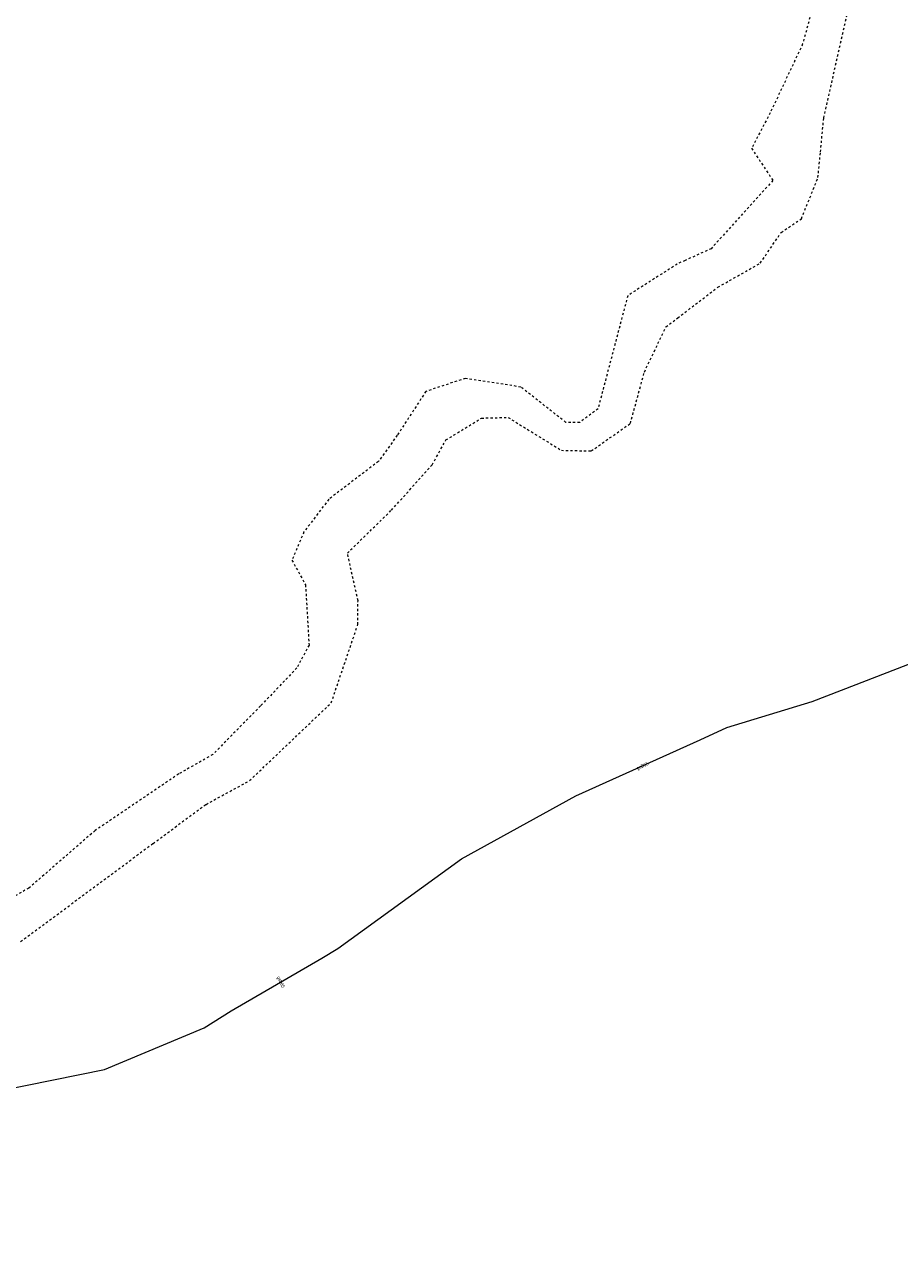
# Model space of a CAD drawing. Header units: metres. Extents: x 8374691 to 8380066, y 5527632 to 5531540.
# Tile 166 of 171: x 8376984 to 8377178, y 5529210 to 5529485. Entities that reach past the tile are written whole.
import ezdxf
from ezdxf.enums import TextEntityAlignment as Align

# ---------------------------------------------------------------- set-up
doc = ezdxf.new("R2010")
doc.units = ezdxf.units.M
doc.header["$MEASUREMENT"] = 0
doc.linetypes.add('egug-500', pattern=[1, 0.5, -0.5])
for name, color, linetype in [('218-kontur użytku gruntowego', 7, 'CONTINUOUS'), ('przewód gazowy', 7, 'CONTINUOUS'), ('przewód gazowy-Atr1', 7, 'CONTINUOUS')]:
    doc.layers.add(name, color=color, linetype=linetype)
doc.styles.get("Standard").update_dxf_attribs({"font": 'Working1250', "width": 0.75})

msp = doc.modelspace()

# ---------------------------------------------------------------- linework, layer by layer
at = {"layer": '218-kontur użytku gruntowego', "color": 3, "linetype": 'egug-500', "lineweight": 18, "flags": 128}
for points in [[(8377159.68, 5529491.11), (8377156.76, 5529480.38)], [(8377161.43, 5529463.98), (8377167.07, 5529488.9)], [(8377156.76, 5529480.38), (8377149.57, 5529465.1)], [(8377149.57, 5529465.1), (8377145.43, 5529457.25)], [(8377160.72, 5529456.44), (8377161.43, 5529463.98)], [(8377145.43, 5529457.25), (8377150.16, 5529450.13)], [(8377160.16, 5529450.76), (8377160.72, 5529456.44)], [(8377156.49, 5529441.64), (8377160.16, 5529450.76)], [(8377150.16, 5529450.13), (8377136.48, 5529434.99)], [(8377152, 5529438.59), (8377156.49, 5529441.64)], [(8377147.37, 5529431.78), (8377152, 5529438.59)], [(8377136.48, 5529434.99), (8377130.69, 5529432.38)], [(8377128.95, 5529431.58), (8377117.97, 5529424.57)], [(8377130.69, 5529432.38), (8377128.95, 5529431.58)], [(8377137.96, 5529426.46), (8377147.37, 5529431.78)], [(8377129.05, 5529419.64), (8377137.96, 5529426.46)], [(8377117.97, 5529424.57), (8377111.38, 5529399.5)], [(8377121.66, 5529407.64), (8377126.44, 5529417.64)], [(8377126.44, 5529417.64), (8377129.05, 5529419.64)], [(8377118.55, 5529396.23), (8377121.66, 5529407.64)], [(8377081.95, 5529406.23), (8377073.21, 5529403.35)], [(8377094.27, 5529404.31), (8377081.95, 5529406.23)], [(8377104.25, 5529396.47), (8377094.27, 5529404.31)], [(8377073.21, 5529403.35), (8377066.87, 5529393.61)], [(8377111.38, 5529399.5), (8377107.32, 5529396.43)], [(8377077.67, 5529392.58), (8377085.54, 5529397.43)], [(8377085.54, 5529397.43), (8377091.45, 5529397.57)], [(8377091.45, 5529397.57), (8377103.26, 5529390.28)], [(8377107.32, 5529396.43), (8377104.25, 5529396.47)], [(8377109.87, 5529390.14), (8377118.55, 5529396.23)], [(8377066.87, 5529393.61), (8377062.68, 5529387.8)], [(8377074.62, 5529387.09), (8377077.67, 5529392.58)], [(8377103.26, 5529390.28), (8377109.87, 5529390.14)], [(8377062.68, 5529387.8), (8377051.68, 5529379.42)], [(8377065.58, 5529377.01), (8377074.62, 5529387.09)], [(8377051.68, 5529379.42), (8377046.18, 5529372.18)], [(8377055.81, 5529367.48), (8377065.58, 5529377.01)], [(8377046.18, 5529372.18), (8377043.51, 5529365.93)], [(8377043.51, 5529365.93), (8377046.52, 5529360.46)], [(8377058.16, 5529356.91), (8377055.81, 5529367.48)], [(8377046.52, 5529360.46), (8377047.3, 5529347.09)], [(8377058.12, 5529351.64), (8377058.16, 5529356.91)], [(8377052.22, 5529334.28), (8377058.12, 5529351.64)], [(8377047.3, 5529347.09), (8377044.59, 5529342.02)], [(8377044.59, 5529342.02), (8377036.54, 5529333.59)], [(8377036.54, 5529333.59), (8377025.96, 5529322.82)], [(8377034.13, 5529317.04), (8377052.22, 5529334.28)], [(8377025.96, 5529322.82), (8377018.4, 5529318.51)], [(8377018.4, 5529318.51), (8376999.86, 5529305.96)], [(8377024.47, 5529311.77), (8377034.13, 5529317.04)], [(8377012.72, 5529303.12), (8377024.47, 5529311.77)], [(8376999.86, 5529305.96), (8376985.18, 5529293.22)], [(8376983.35, 5529281.34), (8377012.72, 5529303.12)], [(8376985.18, 5529293.22), (8376975.64, 5529287.73)]]:
    msp.add_lwpolyline(points, dxfattribs=at)
at = {"layer": 'przewód gazowy', "color": 52, "linetype": 'Continuous', "lineweight": 18, "flags": 128}
msp.add_lwpolyline([(8376882.6, 5529209.75), (8376893.2, 5529214.88), (8376914.84, 5529229.78), (8376933.28, 5529240.43), (8376967.2, 5529245.94), (8377001.97, 5529252.99), (8377024.03, 5529262.25), (8377030.02, 5529266.02), (8377050.17, 5529277.64), (8377053.69, 5529279.8), (8377081.11, 5529299.7), (8377106.5, 5529313.67), (8377134.05, 5529326.09), (8377139.96, 5529328.85), (8377158.89, 5529334.61), (8377168.65, 5529338.37), (8377189.61, 5529346.45)], dxfattribs=at)

# ---------------------------------------------------------------- texts
at = {"layer": 'przewód gazowy-Atr1', "color": 40, "width": 0.75}
msp.add_text('gsD65', height=0.75, rotation=24.266, dxfattribs=at).set_placement((8377120.02, 5529319.76), align=Align.MIDDLE_LEFT)
msp.add_text('gsD65', height=0.75, rotation=-63.243, dxfattribs=at).set_placement((8377041.06, 5529272.38), align=Align.MIDDLE_CENTER)

doc.saveas('drawing.dxf')
